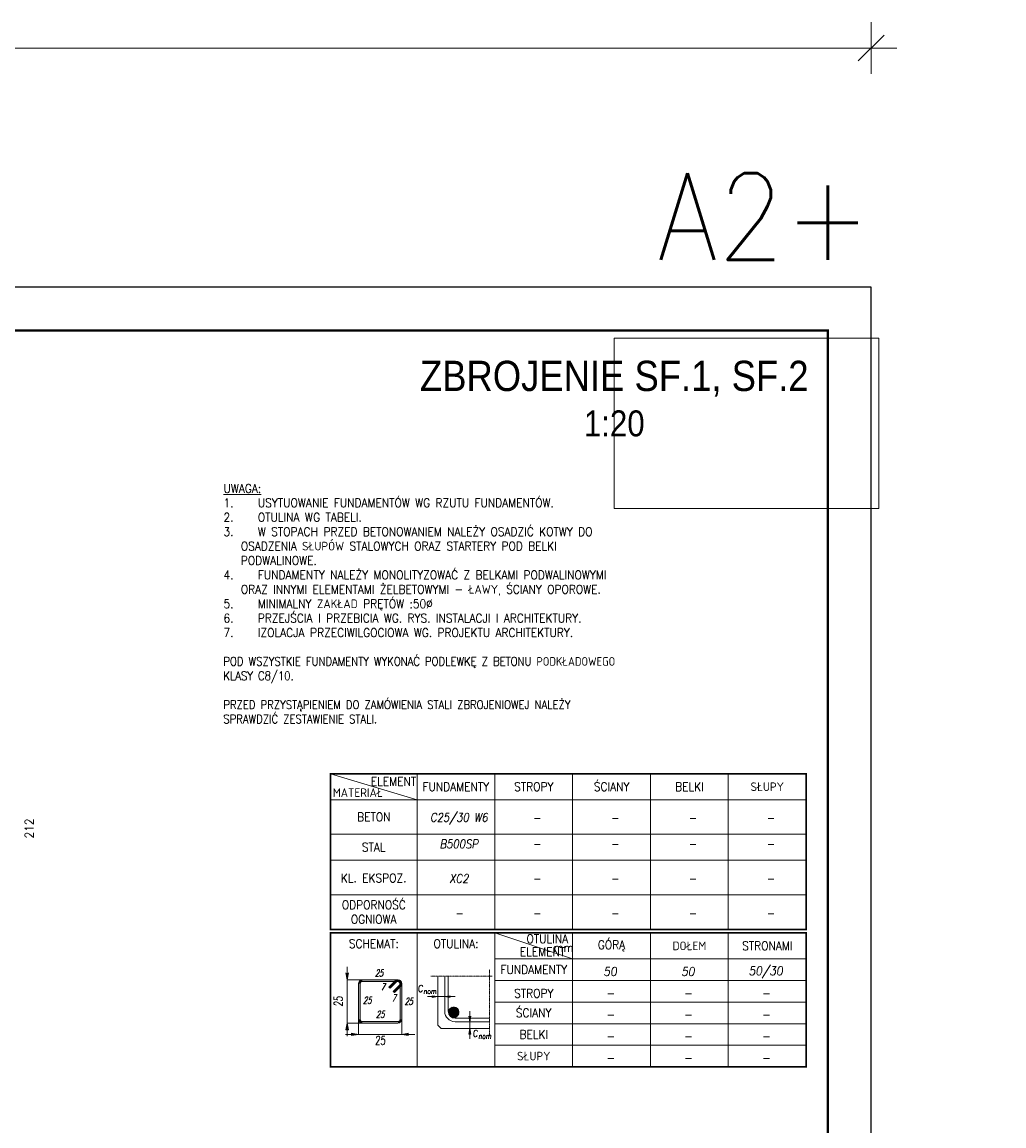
# Model space of a CAD drawing. Extents: x 252961 to 267695, y -113989 to -104075.
# Tile 12 of 12: x 263154 to 267695, y -109469 to -104362. Entities that reach past the tile are written whole.
import ezdxf
from ezdxf.enums import TextEntityAlignment as Align

# ---------------------------------------------------------------- set-up
doc = ezdxf.new("R2010")
doc.units = 0
doc.header["$LTSCALE"] = 5
doc.header["$MEASUREMENT"] = 0
doc.linetypes.add('KRESKOWA', pattern=[19.05, 12.7, -6.35])
doc.layers.add('_FORMATKA', color=8, linetype='Continuous', lineweight=15, plot=False)
for name, color, linetype, lineweight in [('_RAMKA', 7, 'Continuous', 35), ('AutoCAD_Structural_Detailing_pręt wyrzucony', 7, 'Continuous', 13), ('Opisy', 3, 'Continuous', 9), ('PS_DIM', 4, 'Continuous', 13), ('PS_TEXT', 3, 'Continuous', 13)]:
    doc.layers.add(name, color=color, linetype=linetype, lineweight=lineweight)
doc.styles.add('ARIAL', font='arial.ttf')
doc.styles.add('gil', font='GIL_____.TTF', dxfattribs={"width": 0.9})
doc.styles.add('r-simplex', font='simplex.shx', dxfattribs={"width": 0.9})
doc.styles.add('simplex', font='simplex.shx', dxfattribs={"width": 0.9})
doc.styles.add('SPK', font='simplex.shx', dxfattribs={"width": 0.7, "oblique": 15})
doc.styles.add('SPK Zestawienia', font='simplex.shx', dxfattribs={"width": 0.7, "oblique": 15, "height": 40})
doc.dimstyles.new('1_10_PRZ', dxfattribs={"dimtxt": 2, "dimasz": 1, "dimexe": 2, "dimexo": 5, "dimgap": 1, "dimtad": 1, "dimdec": 0, "dimlfac": 10, "dimtxsty": 'simplex', "dimblk": 'dimznak', "dimcen": 2, "dimse1": 1, "dimse2": 1, "dimclrt": 3, "dimadec": 1, "dimazin": 0, "dimtfac": 1, "dimtdec": 0, "dimtix": 1, "dimtmove": 2, "dimatfit": 3, "dimldrblk": 'dim-grot', "dimfxl": 1, "dimarcsym": 0})

# ---------------------------------------------------------------- blocks, each defined once
blk = doc.blocks.new('Tytuł rysunku')
at = {"layer": '_FORMATKA'}
blk.add_lwpolyline([(-61.19, 0), (0, 0), (0, -39.45), (-61.19, -39.45)], close=True, dxfattribs=at)
at = {"layer": 'PS_TEXT', "style": 'ARIAL', "flags": 4}
for tag, height, p in [('TYTUŁ1', 7, (-61.19, -9.34)), ('TYTUŁ2', 6, (-61.19, -19.72)), ('SKALA', 6, (-61.19, -28.72))]:
    blk.add_attdef(tag, text='', height=height, dxfattribs=at).set_placement(p, align=Align.MIDDLE_CENTER)
blk = doc.blocks.new('tabela')
at = {"layer": 'AutoCAD_Structural_Detailing_pręt wyrzucony'}
for points in [[(6196.7, -136812.2), (6188.7, -136812.2, -0.414213), (6206.7, -136794.2), (6206.7, -136802.2, 0.414213)], [(6188.7, -136976.2), (6188.7, -136812.2), (6196.7, -136812.2), (6196.7, -136976.2)], [(6206.7, -136794.2), (6370.7, -136794.2), (6370.7, -136802.2), (6206.7, -136802.2)], [(6329.7, -136827.7), (6358, -136799.4), (6363.6, -136805.1), (6335.3, -136833.4)], [(6363.6, -136805.1), (6358, -136799.4, -0.668179), (6388.7, -136812.2), (6380.7, -136812.2, 0.668179)], [(6370.7, -136802.2), (6370.7, -136794.2, -0.668179), (6383.4, -136824.9), (6377.8, -136819.2, 0.668179)], [(6388.7, -136812.2), (6388.7, -136976.2), (6380.7, -136976.2), (6380.7, -136812.2)], [(6383.4, -136824.9), (6355.1, -136853.2), (6349.5, -136847.5), (6377.8, -136819.2)], [(6206.7, -136986.2), (6206.7, -136994.2, -0.414214), (6188.7, -136976.2), (6196.7, -136976.2, 0.414214)], [(6370.7, -136994.2), (6206.7, -136994.2), (6206.7, -136986.2), (6370.7, -136986.2)], [(6380.7, -136976.2), (6388.7, -136976.2, -0.414214), (6370.7, -136994.2), (6370.7, -136986.2, 0.414214)]]:
    blk.add_hatch(color=6, dxfattribs=at).paths.add_polyline_path(points, flags=0)
at = {"layer": 'PS_TEXT'}
h = blk.add_hatch(color=8, dxfattribs=at)
h.dxf.hatch_style = 1
h.paths.add_polyline_path([(6136.4, -136794.2), (6142, -136762.3), (6136.4, -136762.3)])
h.paths.add_polyline_path([(6136.4, -136794.2), (6136.4, -136762.3), (6130.8, -136762.3)])
h = blk.add_hatch(color=8, dxfattribs=at)
h.dxf.hatch_style = 1
h.paths.add_polyline_path([(6555.4, -136872), (6529.9, -136876.5), (6529.9, -136872)])
h.paths.add_polyline_path([(6555.4, -136872), (6529.9, -136872), (6529.9, -136867.5)])
h = blk.add_hatch(color=8, dxfattribs=at)
h.dxf.hatch_style = 1
h.paths.add_polyline_path([(6587.4, -136872), (6612.9, -136876.5), (6612.9, -136872)])
h.paths.add_polyline_path([(6587.4, -136872), (6612.9, -136872), (6612.9, -136867.5)])
h = blk.add_hatch(dxfattribs=at)
h.set_pattern_fill('ANSI32', color=8, scale=0.32)
h.set_pattern_definition([(45, (32702.7694, -150542.6457), (-2.15526147, 2.15526147), []), (45, (32704.2062, -150542.6457), (-2.15526147, 2.15526147), [])])
h.paths.add_polyline_path([(6653.3, -136944.2, 1), (6605.3, -136944.2, 1)])
h = blk.add_hatch(color=8, dxfattribs=at)
h.dxf.hatch_style = 1
h.paths.add_polyline_path([(6703.2, -136987.8), (6707.7, -136962.3), (6703.2, -136962.3)])
h.paths.add_polyline_path([(6703.2, -136987.8), (6703.2, -136962.3), (6698.7, -136962.3)])
h = blk.add_hatch(color=8, dxfattribs=at)
h.dxf.hatch_style = 1
h.paths.add_polyline_path([(6136.4, -136994.2), (6142, -137026.1), (6136.4, -137026.1)])
h.paths.add_polyline_path([(6136.4, -136994.2), (6136.4, -137026.1), (6130.8, -137026.1)])
h = blk.add_hatch(color=8, dxfattribs=at)
h.dxf.hatch_style = 1
h.paths.add_polyline_path([(6703.2, -137019.8), (6707.7, -137045.3), (6703.2, -137045.3)])
h.paths.add_polyline_path([(6703.2, -137019.8), (6703.2, -137045.3), (6698.7, -137045.3)])
h = blk.add_hatch(color=8, dxfattribs=at)
h.dxf.hatch_style = 1
h.paths.add_polyline_path([(6188.7, -137046.5), (6156.8, -137052.1), (6156.8, -137046.5)])
h.paths.add_polyline_path([(6188.7, -137046.5), (6156.8, -137046.5), (6156.8, -137040.8)])
h = blk.add_hatch(color=8, dxfattribs=at)
h.dxf.hatch_style = 1
h.paths.add_polyline_path([(6388.7, -137046.5), (6420.6, -137052.1), (6420.6, -137046.5)])
h.paths.add_polyline_path([(6388.7, -137046.5), (6420.6, -137046.5), (6420.6, -137040.8)])
at = {"layer": 'AutoCAD_Structural_Detailing_pręt wyrzucony', "color": 6}
for p, q in [((6188.7, -136976.2), (6188.7, -136812.2)), ((6196.7, -136976.2), (6196.7, -136812.2)), ((6206.7, -136794.2), (6370.7, -136794.2)), ((6206.7, -136802.2), (6370.7, -136802.2)), ((6329.7, -136827.7), (6358, -136799.4)), ((6335.3, -136833.4), (6363.6, -136805.1)), ((6380.7, -136812.2), (6380.7, -136976.2)), ((6388.7, -136812.2), (6388.7, -136976.2)), ((6329.7, -136827.7), (6335.3, -136833.4)), ((6377.8, -136819.2), (6349.5, -136847.5)), ((6355.1, -136853.2), (6349.5, -136847.5)), ((6383.4, -136824.9), (6355.1, -136853.2)), ((6370.7, -136986.2), (6206.7, -136986.2)), ((6370.7, -136994.2), (6206.7, -136994.2))]:
    blk.add_line(p, q, dxfattribs=at)
for centre, radius, start, end in [((6206.7, -136812.2), 18, 90.0002, 180), ((6206.7, -136812.2), 10, 90.0002, 180), ((6370.7, -136812.2), 18, 0, 135), ((6370.7, -136812.2), 10, 0, 135), ((6370.7, -136812.2), 18, 315.0002, 90.0002), ((6370.7, -136812.2), 10, 315.0002, 90.0002), ((6206.7, -136976.2), 18, 180, 270), ((6206.7, -136976.2), 10, 180, 270), ((6370.7, -136976.2), 18, 270, 0), ((6370.7, -136976.2), 10, 270, 0)]:
    blk.add_arc(centre, radius, start, end, dxfattribs=at)
at = {"layer": 'PS_TEXT', "color": 7}
for p, q in [((6459.3, -136577), (6459.3, -137197)), ((6819.3, -136577), (6819.3, -137197)), ((6819.3, -136577), (7179.3, -136697)), ((7179.3, -137197), (7179.3, -136577)), ((7539.3, -137197), (7539.3, -136577)), ((7899.3, -137197), (7899.3, -136577)), ((6819.3, -136697), (8259.3, -136697)), ((6819.3, -136797), (8259.3, -136797)), ((6819.3, -136897), (8259.3, -136897)), ((6819.3, -136997), (8259.3, -136997)), ((6819.3, -137097), (8259.3, -137097))]:
    blk.add_line(p, q, dxfattribs=at)
at = {"layer": 'PS_TEXT', "color": 8}
for p, q in [((6130.8, -136762.3), (6136.4, -136794.2)), ((6130.8, -136762.3), (6136.4, -136794.2)), ((6136.4, -136734.2), (6136.4, -137054.2)), ((6142, -136762.3), (6136.4, -136794.2)), ((6142, -136762.3), (6136.4, -136794.2)), ((6211.2, -136794.2), (6136.4, -136794.2)), ((6603.4, -136939.8), (6603.4, -136777.7)), ((6529.9, -136867.5), (6555.4, -136872)), ((6529.9, -136876.5), (6529.9, -136867.5)), ((6529.9, -136867.5), (6555.4, -136872)), ((6612.9, -136867.5), (6587.4, -136872)), ((6635.4, -136872), (6507.4, -136872)), ((6529.9, -136876.5), (6555.4, -136872)), ((6529.9, -136876.5), (6555.4, -136872)), ((6612.9, -136876.5), (6587.4, -136872)), ((6698.7, -136962.3), (6703.2, -136987.8)), ((6698.7, -136962.3), (6703.2, -136987.8)), ((6703.2, -136939.8), (6703.2, -137067.8)), ((6707.7, -136962.3), (6703.2, -136987.8)), ((6707.7, -136962.3), (6703.2, -136987.8)), ((6130.8, -137026.1), (6136.4, -136994.2)), ((6130.8, -137026.1), (6136.4, -136994.2)), ((6130.8, -137026.1), (6136.4, -136994.2)), ((6142, -137026.1), (6136.4, -136994.2)), ((6142, -137026.1), (6136.4, -136994.2)), ((6142, -137026.1), (6136.4, -136994.2)), ((6211.2, -136994.2), (6136.4, -136994.2)), ((6188.7, -136971.7), (6188.7, -137046.5)), ((6388.7, -136971.7), (6388.7, -137046.5)), ((6635.4, -136971.8), (6794.7, -136971.8)), ((6698.7, -137045.3), (6703.2, -137019.8)), ((6698.7, -137045.3), (6703.2, -137019.8)), ((6698.7, -137045.3), (6703.2, -137019.8)), ((6707.7, -137045.3), (6703.2, -137019.8)), ((6707.7, -137045.3), (6703.2, -137019.8)), ((6707.7, -137045.3), (6703.2, -137019.8)), ((6448.7, -137046.5), (6128.7, -137046.5)), ((6130.8, -137026.1), (6142, -137026.1)), ((6142, -137026.1), (6130.8, -137026.1)), ((6156.8, -137040.8), (6188.7, -137046.5)), ((6156.8, -137040.8), (6156.8, -137052.1)), ((6156.8, -137040.8), (6188.7, -137046.5)), ((6156.8, -137052.1), (6156.8, -137040.8)), ((6156.8, -137040.8), (6188.7, -137046.5)), ((6156.8, -137052.1), (6188.7, -137046.5)), ((6156.8, -137052.1), (6188.7, -137046.5)), ((6156.8, -137052.1), (6188.7, -137046.5)), ((6420.6, -137040.8), (6388.7, -137046.5)), ((6420.6, -137040.8), (6388.7, -137046.5)), ((6420.6, -137052.1), (6388.7, -137046.5)), ((6420.6, -137052.1), (6388.7, -137046.5)), ((6698.7, -137045.3), (6707.7, -137045.3)), ((6707.7, -137045.3), (6698.7, -137045.3))]:
    blk.add_line(p, q, dxfattribs=at)
at = {"layer": 'PS_TEXT', "color": 8, "linetype": 'KRESKOWA', "ltscale": 0.02}
for p, q in [((6794.7, -136745.7), (6794.7, -137051.8)), ((6523.4, -136777.7), (6806.7, -136777.7))]:
    blk.add_line(p, q, dxfattribs=at)
at = {"layer": 'PS_TEXT', "color": 4}
for p, q in [((6555.4, -137003.8), (6555.4, -136777.7)), ((6587.4, -136939.8), (6587.4, -136777.7)), ((6555.4, -137003.8), (6571.4, -137019.8)), ((6571.4, -137019.8), (6794.7, -137019.8)), ((6635.4, -136987.8), (6794.7, -136987.8))]:
    blk.add_line(p, q, dxfattribs=at)
at = {"layer": 'PS_TEXT', "color": 51, "const_width": 8}
blk.add_lwpolyline([(6059.3, -137197), (8259.3, -137197), (8259.3, -136577), (6059.3, -136577)], close=True, dxfattribs=at)
at = {"layer": 'PS_TEXT', "color": 8}
blk.add_circle((6629.3, -136944.2), 24, dxfattribs=at)
at = {"layer": 'PS_TEXT', "color": 4}
blk.add_arc((6635.4, -136939.8), 48, 180, 270, dxfattribs=at)
at = {"layer": 'PS_TEXT', "color": 8}
blk.add_arc((6635.4, -136939.8), 32, 180, 270, dxfattribs=at)
at = {"layer": 'PS_DIM', "style": 'r-simplex', "oblique": 10, "width": 0.9, "flags": 4}
for tag, p in [('GÓRĄ', (7352.2, -136755.5)), ('DOŁEM', (7712.2, -136755.5)), ('STRONAMI', (8072.2, -136755.5)), ('GÓRĄ', (7352.2, -136855.5)), ('DOŁEM', (7712.2, -136855.5)), ('STRONAMI', (8072.2, -136855.5)), ('GÓRĄ', (7352.2, -136955.5)), ('DOŁEM', (7712.2, -136955.5)), ('STRONAMI', (8072.2, -136955.5)), ('GÓRĄ', (7352.2, -137055.5)), ('DOŁEM', (7712.2, -137055.5)), ('STRONAMI', (8072.2, -137055.5)), ('GÓRĄ', (7352.2, -137155.5)), ('DOŁEM', (7712.2, -137155.5)), ('STRONAMI', (8072.2, -137155.5))]:
    blk.add_attdef(tag, text='', height=40, dxfattribs=at).set_placement(p, align=Align.MIDDLE)
at = {"layer": 'PS_TEXT', "color": 4, "oblique": 5, "width": 0.7}
for s, height, style, p in [('c', 48, 'SPK Zestawienia', (6474.9, -136826.5)), ('nom', 24, 'SPK Zestawienia', (6519.5, -136847)), ('25', 40, 'SPK', (6288.7, -137074.6)), ('c', 48, 'SPK Zestawienia', (6728.9, -137034.4)), ('nom', 24, 'SPK Zestawienia', (6773.5, -137054.8))]:
    blk.add_text(s, height=height, dxfattribs=dict(at, style=style)).set_placement(p, align=Align.MIDDLE_CENTER)
at = {"layer": 'PS_TEXT', "color": 4, "style": 'SPK', "oblique": 5, "width": 0.7}
blk.add_text('25', height=40, rotation=90, dxfattribs=at).set_placement((6095.2, -136894.2), align=Align.MIDDLE_CENTER)
at = {"layer": 'PS_TEXT', "color": 51, "char_height": 40, "attachment_point": 5, "style": 'r-simplex'}
for s, insert, width in [('SCHEMAT:', (6259.3, -136627), 400), ('OTULINA:', (6639.3, -136627), 400), ('OTULINA ', (7062.2, -136604.7), 360), ('GÓRĄ', (7359.3, -136637), 360), ('DOŁEM', (7719.3, -136637), 360), ('STRONAMI', (8079.3, -136637), 360), ('ELEMENT', (7039.3, -136664.1), 400), ('mm', (7137.2, -136645.1), 380), ('FUNDAMENTY', (6999.3, -136747), 360), ('STROPY', (6999.3, -136857), 360), ('ŚCIANY', (6999.3, -136947), 360), ('BELKI', (6999.3, -137047), 360), ('SŁUPY', (6999.3, -137147), 360)]:
    blk.add_mtext(s, dxfattribs=dict(at, insert=insert, width=width))
at = {"layer": 'PS_TEXT', "color": 4, "char_height": 32, "width": 247.975, "attachment_point": 5, "style": 'SPK'}
for s, insert in [('25', (6283.4, -136762.2)), ('7', (6300.7, -136826.5)), ('25', (6228.7, -136888.9)), ('7', (6352.5, -136877.9)), ('25', (6420.7, -136894.2)), ('25', (6288.7, -136954.2))]:
    blk.add_mtext(s, dxfattribs=dict(at, insert=insert))
blk = doc.blocks.new('tabela_1')
at = {"layer": 'PS_TEXT', "color": 7}
for p, q in [((6059.3, -135817), (6459.3, -135937)), ((6459.3, -135817), (6459.3, -136537)), ((6819.3, -135817), (6819.3, -136537)), ((7179.3, -135817), (7179.3, -136537)), ((7539.3, -135817), (7539.3, -136537)), ((7899.3, -135817), (7899.3, -136537)), ((6059.3, -135937), (8259.3, -135937)), ((6059.3, -136097), (8259.3, -136097)), ((6059.3, -136217), (8259.3, -136217)), ((6179.3, -136217), (8259.3, -136217)), ((6059.3, -136377), (8259.3, -136377))]:
    blk.add_line(p, q, dxfattribs=at)
at = {"layer": 'PS_TEXT', "color": 51, "const_width": 8}
blk.add_lwpolyline([(6059.3, -136537), (8259.3, -136537), (8259.3, -135817), (6059.3, -135817)], close=True, dxfattribs=at)
at = {"layer": 'PS_TEXT', "color": 7}
blk.add_point((7899.3, -135937), dxfattribs=at)
at = {"layer": 'PS_DIM', "style": 'r-simplex', "oblique": 10, "width": 0.85, "flags": 4}
for tag, p in [('BETON', (6653.3, -136021.7)), ('BETON', (7013.3, -136021.7)), ('BETON', (7373.3, -136021.7)), ('BETON', (7733.3, -136021.7)), ('BETON', (8093.3, -136021.7)), ('STAL', (6653.3, -136141.7)), ('STAL', (7013.3, -136141.7)), ('STAL', (7373.3, -136141.7)), ('STAL', (7733.3, -136141.7)), ('STAL', (8093.3, -136141.7)), ('KL.', (6653.3, -136301.7)), ('KL.', (7013.3, -136301.7)), ('KL', (7373.3, -136301.7)), ('KL.', (7733.3, -136301.7)), ('KL.', (8093.3, -136301.7)), ('REI', (6653.3, -136461.7)), ('REI', (7013.3, -136461.7)), ('REI', (7373.3, -136461.7)), ('REI', (7733.3, -136461.7)), ('REI', (8093.3, -136461.7))]:
    blk.add_attdef(tag, text='', height=40, dxfattribs=at).set_placement(p, align=Align.MIDDLE)
at = {"layer": 'PS_TEXT', "color": 51, "char_height": 40, "attachment_point": 5, "style": 'r-simplex'}
for s, insert, width in [('ELEMENT', (6350.9, -135852.4), 400), ('ŚCIANY', (7359.3, -135877), 360), ('SŁUPY', (8079.3, -135877), 360), ('MATERIAŁ', (6185.6, -135904.4), 400), ('FUNDAMENTY', (6639.3, -135877), 360), ('STROPY', (6999.3, -135877), 360), ('BELKI', (7719.3, -135877), 360), ('BETON', (6259.3, -136017), 400), ('STAL', (6259.3, -136157), 400), ('KL. EKSPOZ.', (6259.3, -136299.7), 400), ('ODPORNOŚĆ\\POGNIOWA', (6259.3, -136457), 400)]:
    blk.add_mtext(s, dxfattribs=dict(at, insert=insert, width=width))
blk = doc.blocks.new('dimznak')
at = {"color": 0}
for points in [[(0, 2), (0, -2)], [(-2, 0), (2, 0)]]:
    blk.add_lwpolyline(points, dxfattribs=at)
at = {"color": 3}
blk.add_lwpolyline([(1, 1), (-1, -1)], dxfattribs=at)
blk = doc.blocks.new('*D25')
at = {"color": 252, "lineweight": -2, "transparency": 16777216}
blk.add_line((-697, 475.33), (-3, 475.33), dxfattribs=at)
at = {"layer": 'Defpoints', "color": 0, "transparency": 16777216}
for p in [(0, 475.33), (-700, 420), (0, 420)]:
    blk.add_point(p, dxfattribs=at)
at = {"color": 252, "lineweight": -2, "transparency": 16777216, "xscale": 3, "yscale": 3, "zscale": 3, "rotation": 180}
blk.add_blockref('dimznak', (-700, 475.33), dxfattribs=at)
at = {"color": 252, "lineweight": -2, "transparency": 16777216, "xscale": 3, "yscale": 3, "zscale": 3}
blk.add_blockref('dimznak', (0, 475.33), dxfattribs=at)
at = {"color": 252, "transparency": 16777216, "insert": (-350, 485.83), "char_height": 15, "attachment_point": 5, "style": 'simplex'}
blk.add_mtext('700', dxfattribs=at)
blk = doc.blocks.new('dim-grot')
blk.add_hatch(color=256).paths.add_polyline_path([(0, 0), (-2, 0.5), (-2, -0.5)])
blk.add_lwpolyline([(0, 0), (-2, 0.5), (-2, -0.5), (0, 0)])
blk = doc.blocks.new('*U19')
at = {"layer": '_FORMATKA', "lineweight": -3}
blk.add_lwpolyline([(-700, 0), (0, 0), (0, 420), (-700, 420)], close=True, dxfattribs=at)
at = {"layer": '_RAMKA', "lineweight": -3, "const_width": 0.5}
blk.add_lwpolyline([(-670, 10), (-10, 10), (-10, 410), (-670, 410)], close=True, dxfattribs=at)
at = {"layer": '_FORMATKA', "lineweight": -3, "style": 'simplex', "width": 0.9}
blk.add_text('A2+', height=20, dxfattribs=at).set_placement((0, 426.35), align=Align.RIGHT)
dim = blk.add_linear_dim(base=(0, 475.33), p1=(-700, 420), p2=(0, 420), dimstyle='1_10_PRZ', override={"dimscale": 3, "dimtxt": 5, "dimlfac": 1, "dimclrd": 252, "dimclrt": 252})
dim.commit()
dim.dimension.update_dxf_attribs({"geometry": '*D25', "text_midpoint": (-350, 485.83)})

msp = doc.modelspace()

# ---------------------------------------------------------------- block references
ref = msp.add_blockref('Tytuł rysunku', (267116.66, -105824.31), dxfattribs=dict(xscale=20, yscale=20, zscale=20))
ref.add_attrib('TYTUŁ1', 'ZBROJENIE SF.1, SF.2', dxfattribs={"layer": 'PS_TEXT', "height": 140, "style": 'gil', "width": 0.9}).set_placement((265892.92, -106011.14), align=Align.MIDDLE)
ref.add_attrib('TYTUŁ2', '1:20', dxfattribs={"layer": 'PS_TEXT', "height": 120, "style": 'gil', "width": 0.9}).set_placement((265892.92, -106218.77), align=Align.MIDDLE)
at = {"layer": 'PS_DIM', "xscale": 20, "yscale": 20, "zscale": 20}
msp.add_blockref('*U19', (267080.67, -113988.82), dxfattribs=at)
at = {"layer": 'PS_DIM'}
ref = msp.add_blockref('tabela_1', (258521.15, 27977.11), dxfattribs=at)
ref.add_attrib('BETON', 'C25/30 W6', dxfattribs={"height": 40, "style": 'r-simplex', "oblique": 10, "width": 0.85}).set_placement((265174.41, -108044.57), align=Align.MIDDLE)
ref.add_attrib('STAL', 'B500SP', dxfattribs={"height": 40, "style": 'r-simplex', "oblique": 10, "width": 0.85}).set_placement((265174.41, -108164.57), align=Align.MIDDLE)
ref.add_attrib('KL.', 'XC2', dxfattribs={"height": 40, "style": 'r-simplex', "oblique": 10, "width": 0.85}).set_placement((265174.41, -108324.57), align=Align.MIDDLE)
ref.add_attrib('REI', '-', dxfattribs={"height": 40, "style": 'r-simplex', "oblique": 10, "width": 0.85}).set_placement((265174.41, -108484.57), align=Align.MIDDLE)
ref.add_attrib('BETON', '-', dxfattribs={"height": 40, "style": 'r-simplex', "oblique": 10, "width": 0.85}).set_placement((265534.41, -108044.57), align=Align.MIDDLE)
ref.add_attrib('STAL', '-', dxfattribs={"height": 40, "style": 'r-simplex', "oblique": 10, "width": 0.85}).set_placement((265534.41, -108164.57), align=Align.MIDDLE)
ref.add_attrib('KL.', '-', dxfattribs={"height": 40, "style": 'r-simplex', "oblique": 10, "width": 0.85}).set_placement((265534.41, -108324.57), align=Align.MIDDLE)
ref.add_attrib('REI', '-', dxfattribs={"height": 40, "style": 'r-simplex', "oblique": 10, "width": 0.85}).set_placement((265534.41, -108484.57), align=Align.MIDDLE)
ref.add_attrib('BETON', '-', dxfattribs={"height": 40, "style": 'r-simplex', "oblique": 10, "width": 0.85}).set_placement((265894.41, -108044.57), align=Align.MIDDLE)
ref.add_attrib('STAL', '-', dxfattribs={"height": 40, "style": 'r-simplex', "oblique": 10, "width": 0.85}).set_placement((265894.41, -108164.57), align=Align.MIDDLE)
ref.add_attrib('KL', '-', dxfattribs={"height": 40, "style": 'r-simplex', "oblique": 10, "width": 0.85}).set_placement((265894.41, -108324.57), align=Align.MIDDLE)
ref.add_attrib('REI', '-', dxfattribs={"height": 40, "style": 'r-simplex', "oblique": 10, "width": 0.85}).set_placement((265894.41, -108484.57), align=Align.MIDDLE)
ref.add_attrib('BETON', '-', dxfattribs={"height": 40, "style": 'r-simplex', "oblique": 10, "width": 0.85}).set_placement((266254.41, -108044.57), align=Align.MIDDLE)
ref.add_attrib('STAL', '-', dxfattribs={"height": 40, "style": 'r-simplex', "oblique": 10, "width": 0.85}).set_placement((266254.41, -108164.57), align=Align.MIDDLE)
ref.add_attrib('KL.', '-', dxfattribs={"height": 40, "style": 'r-simplex', "oblique": 10, "width": 0.85}).set_placement((266254.41, -108324.57), align=Align.MIDDLE)
ref.add_attrib('REI', '-', dxfattribs={"height": 40, "style": 'r-simplex', "oblique": 10, "width": 0.85}).set_placement((266254.41, -108484.57), align=Align.MIDDLE)
ref.add_attrib('BETON', '-', dxfattribs={"height": 40, "style": 'r-simplex', "oblique": 10, "width": 0.85}).set_placement((266614.41, -108044.57), align=Align.MIDDLE)
ref.add_attrib('STAL', '-', dxfattribs={"height": 40, "style": 'r-simplex', "oblique": 10, "width": 0.85}).set_placement((266614.41, -108164.57), align=Align.MIDDLE)
ref.add_attrib('KL.', '-', dxfattribs={"height": 40, "style": 'r-simplex', "oblique": 10, "width": 0.85}).set_placement((266614.41, -108324.57), align=Align.MIDDLE)
ref.add_attrib('REI', '-', dxfattribs={"height": 40, "style": 'r-simplex', "oblique": 10, "width": 0.85}).set_placement((266614.41, -108484.57), align=Align.MIDDLE)
ref = msp.add_blockref('tabela', (258521.15, 28000.86), dxfattribs=at)
ref.add_attrib('GÓRĄ', '50', dxfattribs={"height": 40, "style": 'r-simplex', "oblique": 10, "width": 0.9}).set_placement((265873.39, -108754.63), align=Align.MIDDLE)
ref.add_attrib('DOŁEM', '50', dxfattribs={"height": 40, "style": 'r-simplex', "oblique": 10, "width": 0.9}).set_placement((266233.39, -108754.63), align=Align.MIDDLE)
ref.add_attrib('STRONAMI', '50/30', dxfattribs={"height": 40, "style": 'r-simplex', "oblique": 10, "width": 0.9}).set_placement((266593.39, -108754.63), align=Align.MIDDLE)
ref.add_attrib('GÓRĄ', '-', dxfattribs={"height": 40, "style": 'r-simplex', "oblique": 10, "width": 0.9}).set_placement((265873.39, -108854.63), align=Align.MIDDLE)
ref.add_attrib('DOŁEM', '-', dxfattribs={"height": 40, "style": 'r-simplex', "oblique": 10, "width": 0.9}).set_placement((266233.39, -108854.63), align=Align.MIDDLE)
ref.add_attrib('STRONAMI', '-', dxfattribs={"height": 40, "style": 'r-simplex', "oblique": 10, "width": 0.9}).set_placement((266593.39, -108854.63), align=Align.MIDDLE)
ref.add_attrib('GÓRĄ', '-', dxfattribs={"height": 40, "style": 'r-simplex', "oblique": 10, "width": 0.9}).set_placement((265873.39, -108954.63), align=Align.MIDDLE)
ref.add_attrib('DOŁEM', '-', dxfattribs={"height": 40, "style": 'r-simplex', "oblique": 10, "width": 0.9}).set_placement((266233.39, -108954.63), align=Align.MIDDLE)
ref.add_attrib('STRONAMI', '-', dxfattribs={"height": 40, "style": 'r-simplex', "oblique": 10, "width": 0.9}).set_placement((266593.39, -108954.63), align=Align.MIDDLE)
ref.add_attrib('GÓRĄ', '-', dxfattribs={"height": 40, "style": 'r-simplex', "oblique": 10, "width": 0.9}).set_placement((265873.39, -109054.63), align=Align.MIDDLE)
ref.add_attrib('DOŁEM', '-', dxfattribs={"height": 40, "style": 'r-simplex', "oblique": 10, "width": 0.9}).set_placement((266233.39, -109054.63), align=Align.MIDDLE)
ref.add_attrib('STRONAMI', '-', dxfattribs={"height": 40, "style": 'r-simplex', "oblique": 10, "width": 0.9}).set_placement((266593.39, -109054.63), align=Align.MIDDLE)
ref.add_attrib('GÓRĄ', '-', dxfattribs={"height": 40, "style": 'r-simplex', "oblique": 10, "width": 0.9}).set_placement((265873.39, -109154.63), align=Align.MIDDLE)
ref.add_attrib('DOŁEM', '-', dxfattribs={"height": 40, "style": 'r-simplex', "oblique": 10, "width": 0.9}).set_placement((266233.39, -109154.63), align=Align.MIDDLE)
ref.add_attrib('STRONAMI', '-', dxfattribs={"height": 40, "style": 'r-simplex', "oblique": 10, "width": 0.9}).set_placement((266593.39, -109154.63), align=Align.MIDDLE)

# ---------------------------------------------------------------- texts
at = {"layer": 'AutoCAD_Structural_Detailing_pręt wyrzucony', "color": 3, "insert": (263186.65, -108093.1), "char_height": 40, "attachment_point": 5, "rotation": 90, "style": 'r-simplex'}
msp.add_mtext('212', dxfattribs=at)
at = {"layer": 'Opisy', "insert": (264084.81, -106500.01), "char_height": 40, "width": 2012.7908, "attachment_point": 1, "style": 'simplex'}
msp.add_mtext('{\\LUWAGA:}\\P\\pi-80,l80;1.^IUSYTUOWANIE FUNDAMENTÓW WG RZUTU FUNDAMENTÓW.\\P2.^IOTULINA WG TABELI.\\P3.^IW STOPACH PRZED BETONOWANIEM NALEŻY OSADZIĆ KOTWY DO OSADZENIA SŁUPÓW STALOWYCH ORAZ STARTERY POD BELKI PODWALINOWE.\\P4.^IFUNDAMENTY NALEŻY MONOLITYZOWAĆ Z BELKAMI PODWALINOWYMI ORAZ INNYMI ELEMENTAMI ŻELBETOWYMI - ŁAWY, ŚCIANY OPOROWE.\\P5.^IMINIMALNY ZAKŁAD PRĘTÓW :50∅\\P6.^IPRZEJŚCIA I PRZEBICIA WG. RYS. INSTALACJI I ARCHITEKTURY.\\P7.^IIZOLACJA PRZECIWILGOCIOWA WG. PROJEKTU ARCHITEKTURY.\\P\\pi0,l0;{\\W0.85;\\PPOD WSZYSTKIE FUNDAMENTY WYKONAĆ PODLEWKĘ Z BETONU PODKŁADOWEGO KLASY C8/10.\\P\\PPRZED PRZYSTĄPIENIEM DO ZAMÓWIENIA STALI ZBROJENIOWEJ NALEŻY SPRAWDZIĆ ZESTAWIENIE STALI.}', dxfattribs=at)

doc.saveas('drawing.dxf')
